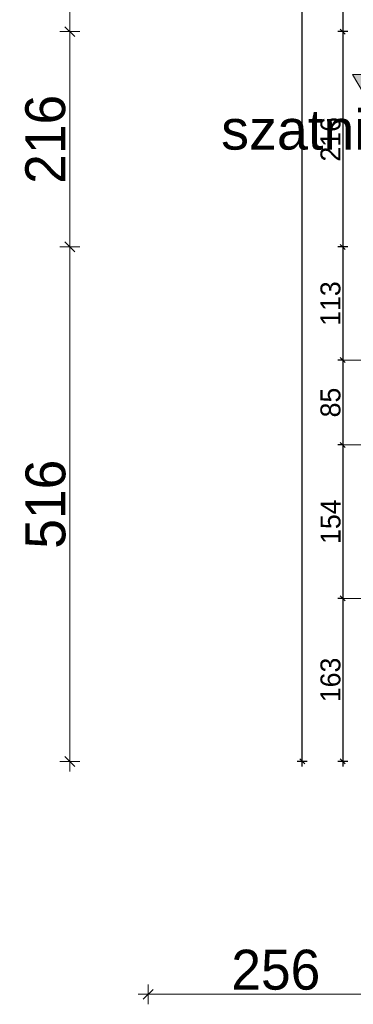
# Model space of a CAD drawing. Header units: millimetres. Extents: x 1962 to 3194, y -795 to -219.
# Tile 129 of 256: x 2511.61 to 2514.95, y -556.48 to -546.61. Entities that reach past the tile are written whole.
import ezdxf

# ---------------------------------------------------------------- set-up
doc = ezdxf.new("R2010")
doc.units = ezdxf.units.MM
doc.layers.get('0').update_dxf_attribs({"lineweight": 5})
doc.layers.get('Defpoints').update_dxf_attribs({"lineweight": 9})
for name, color, linetype, lineweight in [('A_obiekty kontenery opisy', 142, 'Continuous', 9), ('A_wymiary detale', 82, 'Continuous', 9), ('A_wyposażenie stolarka', 16, 'Continuous', 9)]:
    doc.layers.add(name, color=color, linetype=linetype, lineweight=lineweight)
doc.styles.get("Standard").update_dxf_attribs({"font": 'arial.ttf'})
doc.styles.add('wymiary pzt', font='txt')
doc.dimstyles.new('wymiary detale', dxfattribs={"dimtxt": 0.2, "dimasz": 0.05, "dimexe": 0.05, "dimexo": 0, "dimgap": 0.02, "dimtad": 1, "dimdec": 0, "dimlfac": 100, "dimzin": 0, "dimtxsty": 'wymiary pzt', "dimblk": 'OBLIQUE', "dimcen": 0.1, "dimdle": 0.05, "dimadec": 1, "dimazin": 0, "dimtfac": 1, "dimtmove": 0, "dimatfit": 3, "dimfxl": 0, "dimarcsym": 0})

# ---------------------------------------------------------------- blocks, each defined once
blk = doc.blocks.new('_Oblique')
at = {"color": 0, "linetype": 'ByBlock', "lineweight": -2}
blk.add_line((-0.5, -0.5), (0.5, 0.5), dxfattribs=at)
blk = doc.blocks.new('*D1336')
at = {"layer": 'A_obiekty kontenery opisy', "color": 0, "lineweight": -2}
for p, q in [((-14.954, -29.332), (-14.954, -29.532)), ((-12.396, -29.332), (-12.396, -29.532)), ((-12.296, -29.432), (-15.054, -29.432))]:
    blk.add_line(p, q, dxfattribs=at)
at = {"layer": 'Defpoints', "color": 0}
for p in [(-14.954, -6.338), (-12.396, -27.098), (-14.954, -29.432)]:
    blk.add_point(p, dxfattribs=at)
at = {"layer": 'A_obiekty kontenery opisy', "color": 0, "lineweight": -2, "xscale": 0.1, "yscale": 0.1, "zscale": 0.1, "rotation": 180}
blk.add_blockref('_Oblique', (-14.954, -29.432), dxfattribs=at)
at = {"layer": 'A_obiekty kontenery opisy', "color": 0, "lineweight": -2, "xscale": 0.1, "yscale": 0.1, "zscale": 0.1}
blk.add_blockref('_Oblique', (-12.396, -29.432), dxfattribs=at)
at = {"layer": 'A_obiekty kontenery opisy', "color": 0, "insert": (-13.675, -29.1879), "char_height": 0.4, "attachment_point": 5, "style": 'wymiary pzt'}
blk.add_mtext('256', dxfattribs=at)
blk = doc.blocks.new('*D1340')
at = {"layer": 'A_obiekty kontenery opisy', "color": 0, "lineweight": -2}
for p, q in [((-15.7401, -27.198), (-15.7401, -21.842)), ((-15.6401, -21.942), (-15.8401, -21.942)), ((-15.6401, -27.098), (-15.8401, -27.098))]:
    blk.add_line(p, q, dxfattribs=at)
at = {"layer": 'Defpoints', "color": 0}
for p in [(-15.7401, -21.942), (-12.396, -21.942), (-12.396, -27.098)]:
    blk.add_point(p, dxfattribs=at)
at = {"layer": 'A_obiekty kontenery opisy', "color": 0, "lineweight": -2, "xscale": 0.1, "yscale": 0.1, "zscale": 0.1}
for p, rotation in [((-15.7401, -21.942), 90), ((-15.7401, -27.098), 270)]:
    blk.add_blockref('_Oblique', p, dxfattribs=dict(at, rotation=rotation))
at = {"layer": 'A_obiekty kontenery opisy', "color": 0, "insert": (-15.9821, -24.52), "char_height": 0.4, "attachment_point": 5, "rotation": 90, "style": 'wymiary pzt'}
blk.add_mtext('516', dxfattribs=at)
blk = doc.blocks.new('*D1341')
at = {"layer": 'A_obiekty kontenery opisy', "color": 0, "lineweight": -2}
for p, q in [((-15.7401, -22.042), (-15.7401, -19.684)), ((-15.6401, -19.784), (-15.8401, -19.784)), ((-15.6401, -21.942), (-15.8401, -21.942))]:
    blk.add_line(p, q, dxfattribs=at)
at = {"layer": 'Defpoints', "color": 0}
for p in [(-15.7401, -19.784), (-12.396, -19.784), (-12.396, -21.942)]:
    blk.add_point(p, dxfattribs=at)
at = {"layer": 'A_obiekty kontenery opisy', "color": 0, "lineweight": -2, "xscale": 0.1, "yscale": 0.1, "zscale": 0.1}
for p, rotation in [((-15.7401, -19.784), 90), ((-15.7401, -21.942), 270)]:
    blk.add_blockref('_Oblique', p, dxfattribs=dict(at, rotation=rotation))
at = {"layer": 'A_obiekty kontenery opisy', "color": 0, "insert": (-15.9842, -20.863), "char_height": 0.4, "attachment_point": 5, "rotation": 90, "style": 'wymiary pzt'}
blk.add_mtext('216', dxfattribs=at)
blk = doc.blocks.new('*D1342')
at = {"layer": 'A_obiekty kontenery opisy', "color": 0, "lineweight": -2}
for p, q in [((-15.7401, -19.884), (-15.7401, -12.09)), ((-15.6401, -12.19), (-15.8401, -12.19)), ((-15.6401, -19.784), (-15.8401, -19.784))]:
    blk.add_line(p, q, dxfattribs=at)
at = {"layer": 'Defpoints', "color": 0}
for p in [(-15.7401, -12.19), (-12.396, -12.19), (-12.396, -19.784)]:
    blk.add_point(p, dxfattribs=at)
at = {"layer": 'A_obiekty kontenery opisy', "color": 0, "lineweight": -2, "xscale": 0.1, "yscale": 0.1, "zscale": 0.1}
for p, rotation in [((-15.7401, -12.19), 90), ((-15.7401, -19.784), 270)]:
    blk.add_blockref('_Oblique', p, dxfattribs=dict(at, rotation=rotation))
at = {"layer": 'A_obiekty kontenery opisy', "color": 0, "insert": (-15.9842, -15.987), "char_height": 0.4, "attachment_point": 5, "rotation": 90, "style": 'wymiary pzt'}
blk.add_mtext('759', dxfattribs=at)
blk = doc.blocks.new('*D905')
at = {"layer": 'A_wymiary detale', "color": 0, "lineweight": -2}
for p, q in [((2514.4383, -554.0926), (2514.4383, -533.2326)), ((2514.4883, -533.2826), (2514.3883, -533.2826)), ((2514.4883, -554.0426), (2514.3883, -554.0426))]:
    blk.add_line(p, q, dxfattribs=at)
at = {"layer": 'Defpoints', "color": 0}
for p in [(2514.4383, -533.2826), (2515.4523, -533.2826), (2515.4523, -554.0426)]:
    blk.add_point(p, dxfattribs=at)
at = {"layer": 'A_wymiary detale', "color": 0, "lineweight": -2, "xscale": 0.05, "yscale": 0.05, "zscale": 0.05}
for p, rotation in [((2514.4383, -533.2826), 90), ((2514.4383, -554.0426), 270)]:
    blk.add_blockref('_Oblique', p, dxfattribs=dict(at, rotation=rotation))
at = {"layer": 'A_wymiary detale', "color": 0, "insert": (2514.3162, -543.6626), "char_height": 0.2, "attachment_point": 5, "rotation": 90, "style": 'wymiary pzt'}
blk.add_mtext('2076', dxfattribs=at)
blk = doc.blocks.new('*D992')
at = {"layer": 'A_wymiary detale', "color": 0, "lineweight": -2}
for p, q in [((2514.8444, -544.6946), (2514.8444, -546.7786)), ((2514.8481, -544.7446), (2514.7944, -544.7446)), ((2514.8944, -546.7286), (2514.7944, -546.7286))]:
    blk.add_line(p, q, dxfattribs=at)
at = {"layer": 'Defpoints', "color": 0}
for p in [(2514.8481, -544.7446), (2514.8444, -546.7286), (2515.4523, -546.7286)]:
    blk.add_point(p, dxfattribs=at)
at = {"layer": 'A_wymiary detale', "color": 0, "lineweight": -2, "xscale": 0.05, "yscale": 0.05, "zscale": 0.05}
for p, rotation in [((2514.8444, -544.7446), 90), ((2514.8444, -546.7286), 270)]:
    blk.add_blockref('_Oblique', p, dxfattribs=dict(at, rotation=rotation))
at = {"layer": 'A_wymiary detale', "color": 0, "insert": (2514.7223, -545.7366), "char_height": 0.2, "attachment_point": 5, "rotation": 90, "style": 'wymiary pzt'}
blk.add_mtext('198', dxfattribs=at)
blk = doc.blocks.new('*D993')
at = {"layer": 'A_wymiary detale', "color": 0, "lineweight": -2}
for p, q in [((2514.8444, -546.6786), (2514.8444, -548.9366)), ((2514.8944, -546.7286), (2514.7944, -546.7286)), ((2514.8944, -548.8866), (2514.7944, -548.8866))]:
    blk.add_line(p, q, dxfattribs=at)
at = {"layer": 'Defpoints', "color": 0}
for p in [(2515.4523, -546.7286), (2514.8444, -548.8866), (2515.4523, -548.8866)]:
    blk.add_point(p, dxfattribs=at)
at = {"layer": 'A_wymiary detale', "color": 0, "lineweight": -2, "xscale": 0.05, "yscale": 0.05, "zscale": 0.05}
for p, rotation in [((2514.8444, -546.7286), 90), ((2514.8444, -548.8866), 270)]:
    blk.add_blockref('_Oblique', p, dxfattribs=dict(at, rotation=rotation))
at = {"layer": 'A_wymiary detale', "color": 0, "insert": (2514.7223, -547.8076), "char_height": 0.2, "attachment_point": 5, "rotation": 90, "style": 'wymiary pzt'}
blk.add_mtext('216', dxfattribs=at)
blk = doc.blocks.new('*D994')
at = {"layer": 'A_wymiary detale', "color": 0, "lineweight": -2}
for p, q in [((2514.8444, -548.8366), (2514.8444, -550.0706)), ((2514.8944, -548.8866), (2514.7944, -548.8866)), ((2514.8481, -550.0206), (2514.7944, -550.0206))]:
    blk.add_line(p, q, dxfattribs=at)
at = {"layer": 'Defpoints', "color": 0}
for p in [(2515.4523, -548.8866), (2514.8444, -550.0206), (2514.8481, -550.0206)]:
    blk.add_point(p, dxfattribs=at)
at = {"layer": 'A_wymiary detale', "color": 0, "lineweight": -2, "xscale": 0.05, "yscale": 0.05, "zscale": 0.05}
for p, rotation in [((2514.8444, -548.8866), 90), ((2514.8444, -550.0206), 270)]:
    blk.add_blockref('_Oblique', p, dxfattribs=dict(at, rotation=rotation))
at = {"layer": 'A_wymiary detale', "color": 0, "insert": (2514.7223, -549.4536), "char_height": 0.2, "attachment_point": 5, "rotation": 90, "style": 'wymiary pzt'}
blk.add_mtext('113', dxfattribs=at)
blk = doc.blocks.new('*D995')
at = {"layer": 'A_wymiary detale', "color": 0, "lineweight": -2}
for p, q in [((2514.8481, -550.0206), (2514.7944, -550.0206)), ((2514.8444, -549.9706), (2514.8444, -550.9206)), ((2514.8481, -550.8706), (2514.7944, -550.8706))]:
    blk.add_line(p, q, dxfattribs=at)
at = {"layer": 'Defpoints', "color": 0}
for p in [(2514.8481, -550.0206), (2514.8444, -550.8706), (2514.8481, -550.8706)]:
    blk.add_point(p, dxfattribs=at)
at = {"layer": 'A_wymiary detale', "color": 0, "lineweight": -2, "xscale": 0.05, "yscale": 0.05, "zscale": 0.05}
for p, rotation in [((2514.8444, -550.0206), 90), ((2514.8444, -550.8706), 270)]:
    blk.add_blockref('_Oblique', p, dxfattribs=dict(at, rotation=rotation))
at = {"layer": 'A_wymiary detale', "color": 0, "insert": (2514.7223, -550.4456), "char_height": 0.2, "attachment_point": 5, "rotation": 90, "style": 'wymiary pzt'}
blk.add_mtext('85', dxfattribs=at)
blk = doc.blocks.new('*D996')
at = {"layer": 'A_wymiary detale', "color": 0, "lineweight": -2}
for p, q in [((2514.8444, -550.8206), (2514.8444, -552.4586)), ((2514.8481, -550.8706), (2514.7944, -550.8706)), ((2514.8481, -552.4086), (2514.7944, -552.4086))]:
    blk.add_line(p, q, dxfattribs=at)
at = {"layer": 'Defpoints', "color": 0}
for p in [(2514.8481, -550.8706), (2514.8444, -552.4086), (2514.8481, -552.4086)]:
    blk.add_point(p, dxfattribs=at)
at = {"layer": 'A_wymiary detale', "color": 0, "lineweight": -2, "xscale": 0.05, "yscale": 0.05, "zscale": 0.05}
for p, rotation in [((2514.8444, -550.8706), 90), ((2514.8444, -552.4086), 270)]:
    blk.add_blockref('_Oblique', p, dxfattribs=dict(at, rotation=rotation))
at = {"layer": 'A_wymiary detale', "color": 0, "insert": (2514.7234, -551.6396), "char_height": 0.2, "attachment_point": 5, "rotation": 90, "style": 'wymiary pzt'}
blk.add_mtext('154', dxfattribs=at)
blk = doc.blocks.new('*D997')
at = {"layer": 'A_wymiary detale', "color": 0, "lineweight": -2}
for p, q in [((2514.8481, -552.4086), (2514.7944, -552.4086)), ((2514.8444, -552.3586), (2514.8444, -554.0926)), ((2514.8944, -554.0426), (2514.7944, -554.0426))]:
    blk.add_line(p, q, dxfattribs=at)
at = {"layer": 'Defpoints', "color": 0}
for p in [(2514.8481, -552.4086), (2514.8444, -554.0426), (2515.4523, -554.0426)]:
    blk.add_point(p, dxfattribs=at)
at = {"layer": 'A_wymiary detale', "color": 0, "lineweight": -2, "xscale": 0.05, "yscale": 0.05, "zscale": 0.05}
for p, rotation in [((2514.8444, -552.4086), 90), ((2514.8444, -554.0426), 270)]:
    blk.add_blockref('_Oblique', p, dxfattribs=dict(at, rotation=rotation))
at = {"layer": 'A_wymiary detale', "color": 0, "insert": (2514.7223, -553.2256), "char_height": 0.2, "attachment_point": 5, "rotation": 90, "style": 'wymiary pzt'}
blk.add_mtext('163', dxfattribs=at)
blk = doc.blocks.new('zw$F2F7')
at = {"layer": 'A_wymiary detale'}
h = blk.add_hatch(color=256, dxfattribs=at)
h.dxf.hatch_style = 1
h.paths.add_polyline_path([(-0.134, 0.226), (0, 0), (0, 0.226)])
blk.add_lwpolyline([(0.862, 0.226), (-0.134, 0.226), (0, 0), (0, 0.226)], dxfattribs=at)
blk = doc.blocks.new('zw$EC30')
at = {"layer": 'A_wyposażenie stolarka'}
for p, q in [((-12.208, -23.076), (-13.0002, -23.076)), ((-12.208, -23.926), (-13.0002, -23.926)), ((-12.208, -25.464), (-13.0002, -25.464))]:
    blk.add_line(p, q, dxfattribs=at)
at = {"layer": 'A_obiekty kontenery opisy', "insert": (-12.251, -20.8268), "char_height": 0.4, "width": 5.866, "attachment_point": 5}
blk.add_mtext('szatnie sędziów', dxfattribs=at)
at = {"layer": 'A_obiekty kontenery opisy'}
for base, p1, p2, angle, picture, middle in [((-14.954, -29.432), (-12.396, -27.098), (-14.954, -6.338), 180, '*D1336', (-13.675, -29.1879)), ((-15.7401, -12.19), (-12.396, -19.784), (-12.396, -12.19), 90, '*D1342', (-15.9842, -15.987)), ((-15.7401, -19.784), (-12.396, -21.942), (-12.396, -19.784), 90, '*D1341', (-15.9842, -20.863))]:
    dim = blk.add_linear_dim(base=base, p1=p1, p2=p2, angle=angle, dimstyle='wymiary detale', override={"dimscale": 2, "dimblk": 'Oblique'}, dxfattribs=at)
    dim.commit()
    dim.dimension.update_dxf_attribs({"geometry": picture, "text_midpoint": middle})
dim = blk.add_aligned_dim(p1=(-12.396, -27.098), p2=(-12.396, -21.942), distance=3.3441, dimstyle='wymiary detale', override={"dimscale": 2, "dimblk": 'Oblique'}, dxfattribs=at)
dim.commit()
dim.dimension.update_dxf_attribs({"geometry": '*D1340', "text_midpoint": (-15.9821, -24.52)})

msp = doc.modelspace()

# ---------------------------------------------------------------- block references
msp.add_blockref('zw$EC30', (2527.8483, -526.9446))
at = {"layer": 'A_wymiary detale', "xscale": 0.8, "yscale": 0.8, "zscale": 0.8}
msp.add_blockref('zw$F2F7', (2515.0495, -547.34), dxfattribs=at)

# ---------------------------------------------------------------- dimensions: what is measured, and where the dimension line sits
at = {"layer": 'A_wymiary detale'}
dim = msp.add_aligned_dim(p1=(2515.4523, -554.0426), p2=(2515.4523, -533.2826), distance=1.014, dimstyle='wymiary detale', dxfattribs=at)
dim.commit()
dim.dimension.update_dxf_attribs({"geometry": '*D905', "text_midpoint": (2514.3162, -543.6626)})
for base, p1, p2, picture, middle in [((2514.8444, -546.7286), (2514.8481, -544.7446), (2515.4523, -546.7286), '*D992', (2514.7223, -545.7366)), ((2514.8444, -548.8866), (2515.4523, -546.7286), (2515.4523, -548.8866), '*D993', (2514.7223, -547.8076)), ((2514.8444, -550.0206), (2515.4523, -548.8866), (2514.8481, -550.0206), '*D994', (2514.7223, -549.4536)), ((2514.8444, -550.8706), (2514.8481, -550.0206), (2514.8481, -550.8706), '*D995', (2514.7223, -550.4456)), ((2514.8444, -552.4086), (2514.8481, -550.8706), (2514.8481, -552.4086), '*D996', (2514.7234, -551.6396)), ((2514.8444, -554.0426), (2514.8481, -552.4086), (2515.4523, -554.0426), '*D997', (2514.7223, -553.2256))]:
    dim = msp.add_linear_dim(base=base, p1=p1, p2=p2, angle=270, dimstyle='wymiary detale', override={"dimtmove": 1}, dxfattribs=at)
    dim.commit()
    dim.dimension.update_dxf_attribs({"geometry": picture, "text_midpoint": middle})

doc.saveas('drawing.dxf')
